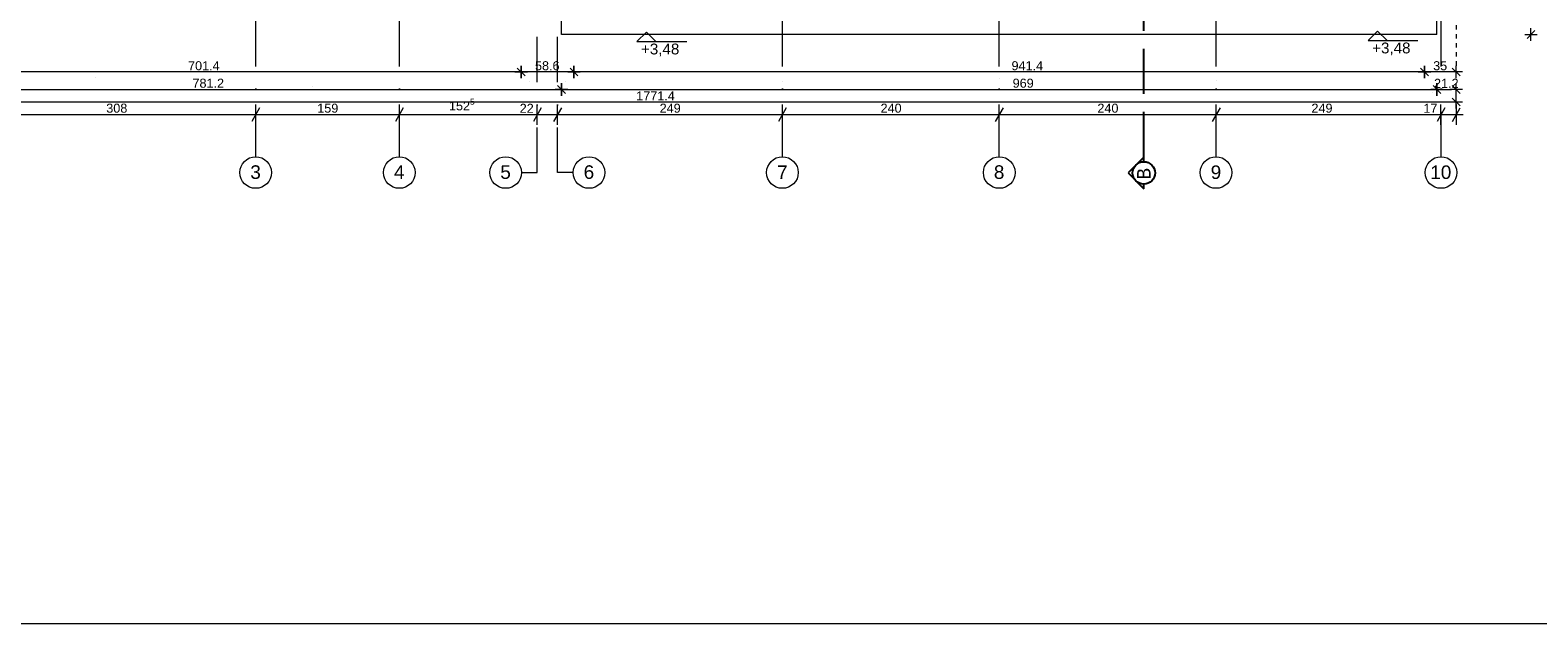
# Model space of a CAD drawing. Header units: millimetres. Extents: x 2015591 to 2056676, y -1574705 to -1544755.
# Tile 2 of 11: x 2025701 to 2042388, y -1574705 to -1568134. Entities that reach past the tile are written whole.
import ezdxf

# ---------------------------------------------------------------- set-up
doc = ezdxf.new("R2010")
doc.units = ezdxf.units.MM
doc.header["$MEASUREMENT"] = 0
for name, pattern in [('OSIE', [1000, 500, -250, 0, -250]), ('Przerywana', [100, 50, -50]), ('Przerywana DŁUGA', [700, 500, -200])]:
    doc.linetypes.add(name, pattern=pattern)
for name, color, linetype, lineweight in [('a___cienka___0.15_Nr_pióra__1', 7, 'Continuous', 0), ('a___wymiary_Nr_pióra__46', 7, 'Continuous', 5), ('Defpoints_Nr_pióra__46', 7, 'Continuous', 5), ('PRZEKROJE DACH_Nr_pióra__5', 7, 'Continuous', 25), ('Wymiarowanie - Poziomy_Nr_pióra__1', 7, 'Continuous', 0), ('Wymiarowanie_Nr_pióra__1', 7, 'Continuous', 0)]:
    doc.layers.add(name, color=color, linetype=linetype, lineweight=lineweight)
for name, color, linetype, lineweight, true_color in [('Linie PT_Nr_pióra__3', 7, 'Continuous', 18, 0x008200), ('OSIE_Nr_pióra__11', 7, 'Continuous', 5, 0x6d6d6d), ('OSIE_Nr_pióra__2', 7, 'Continuous', 15, 0x0322fc)]:
    doc.layers.add(name, color=color, linetype=linetype, lineweight=lineweight, true_color=true_color)
doc.layers.add('PRZEKROJE DACH', color=7, linetype='Continuous')
doc.layers.add('Wymiarowanie', color=7, linetype='Continuous')
doc.styles.add('GENERATED_STYLE_1', font='txt')
doc.styles.add('GENERATED_STYLE_2', font='txt')
doc.dimstyles.new('GENERATED_STYLE__1', dxfattribs={"dimtxt": 100, "dimasz": 114, "dimexe": 0.18, "dimexo": 0, "dimgap": 0.09, "dimtad": 1, "dimtih": 1, "dimtoh": 1, "dimdec": 0, "dimlfac": 0.1, "dimzin": 0, "dimdsep": 46, "dimtxsty": 'GENERATED_STYLE_1', "dimblk": 'ARROWHEAD_2', "dimblk1": 'ARROWHEAD_2', "dimblk2": 'ARROWHEAD_2', "dimcen": 0.09, "dimclrd": 7, "dimclre": 7, "dimclrt": 7, "dimadec": 4, "dimazin": 0, "dimtfac": 1, "dimtdec": 4, "dimtmove": 0, "dimatfit": 3, "dimfxl": 0, "dimtolj": 1, "dimtzin": 0, "dimarcsym": 0})

# ---------------------------------------------------------------- blocks, each defined once
blk = doc.blocks.new('*D4', base_point=(1682720, -1237567))
at = {"layer": 'Wymiarowanie_Nr_pióra__1', "linetype": 'Continuous'}
for p, q in [((2025160, -1568994), (2025074, -1569144)), ((2025117, -1569182), (2025117, -1568957)), ((2025117, -1569069), (2028197, -1569069)), ((2028240, -1568994), (2028154, -1569144)), ((2028197, -1569182), (2028197, -1568957))]:
    blk.add_line(p, q, dxfattribs=at)
at = {"layer": 'Wymiarowanie_Nr_pióra__1', "insert": (2026543, -1569049), "char_height": 100, "attachment_point": 7, "style": 'GENERATED_STYLE_1'}
blk.add_mtext('\\A1;{\\fArial|b0|i0|c238|p38;308}', dxfattribs=at)
blk = doc.blocks.new('ARROWHEAD_2')
at = {"color": 0, "linetype": 'Continuous', "lineweight": 0}
for p, q in [((0, 0), (-1, 0)), ((-0.38, -0.66), (0.38, 0.66))]:
    blk.add_line(p, q, dxfattribs=at)
blk = doc.blocks.new('*D5', base_point=(1682720, -1237567))
at = {"layer": 'Wymiarowanie_Nr_pióra__1', "linetype": 'Continuous'}
for p, q in [((2028240, -1568994), (2028154, -1569144)), ((2028197, -1569182), (2028197, -1568957)), ((2028197, -1569069), (2029787, -1569069)), ((2029830, -1568994), (2029743, -1569144)), ((2029787, -1569182), (2029787, -1568957))]:
    blk.add_line(p, q, dxfattribs=at)
at = {"layer": 'Wymiarowanie_Nr_pióra__1', "insert": (2028878, -1569049), "char_height": 100, "attachment_point": 7, "style": 'GENERATED_STYLE_1'}
blk.add_mtext('\\A1;{\\fArial|b0|i0|c238|p38;159}', dxfattribs=at)
blk = doc.blocks.new('*D6', base_point=(1682720, -1237567))
at = {"layer": 'Wymiarowanie_Nr_pióra__1', "linetype": 'Continuous'}
for p, q in [((2029830, -1568994), (2029743, -1569144)), ((2029787, -1569182), (2029787, -1568957)), ((2029787, -1569069), (2031314, -1569069)), ((2031357, -1568994), (2031271, -1569144)), ((2031314, -1569182), (2031314, -1568957))]:
    blk.add_line(p, q, dxfattribs=at)
at = {"layer": 'Wymiarowanie_Nr_pióra__1', "char_height": 100, "attachment_point": 7, "style": 'GENERATED_STYLE_1'}
for s, insert in [('\\A1;{\\fArial|b0|i0|c238|p38;152\\fArial|b0|i0|c238|p38;\\A1{\\H.66x;\\S5^  ;}}', (2030336, -1569051)), ('\\A1;{\\fArial|b0|i0|c238|p38;22}', (2031119, -1569049))]:
    blk.add_mtext(s, dxfattribs=dict(at, insert=insert))
blk = doc.blocks.new('*D7', base_point=(1682720, -1237567))
at = {"layer": 'Wymiarowanie_Nr_pióra__1', "linetype": 'Continuous'}
for p, q in [((2031357, -1568994), (2031271, -1569144)), ((2031314, -1569182), (2031314, -1568957)), ((2031314, -1569069), (2031536, -1569069)), ((2031580, -1568994), (2031493, -1569144)), ((2031536, -1569182), (2031536, -1568957))]:
    blk.add_line(p, q, dxfattribs=at)
blk = doc.blocks.new('*D8', base_point=(1682720, -1237567))
at = {"layer": 'Wymiarowanie_Nr_pióra__1', "linetype": 'Continuous'}
for p, q in [((2031580, -1568994), (2031493, -1569144)), ((2031536, -1569182), (2031536, -1568957)), ((2031536, -1569069), (2034026, -1569069)), ((2034070, -1568994), (2033983, -1569144)), ((2034026, -1569182), (2034026, -1568957))]:
    blk.add_line(p, q, dxfattribs=at)
at = {"layer": 'Wymiarowanie_Nr_pióra__1', "insert": (2032668, -1569049), "char_height": 100, "attachment_point": 7, "style": 'GENERATED_STYLE_1'}
blk.add_mtext('\\A1;{\\fArial|b0|i0|c238|p38;249}', dxfattribs=at)
blk = doc.blocks.new('*D9', base_point=(1682720, -1237567))
at = {"layer": 'Wymiarowanie_Nr_pióra__1', "linetype": 'Continuous'}
for p, q in [((2034070, -1568994), (2033983, -1569144)), ((2034026, -1569182), (2034026, -1568957)), ((2034026, -1569069), (2036427, -1569069)), ((2036470, -1568994), (2036383, -1569144)), ((2036427, -1569182), (2036427, -1568957))]:
    blk.add_line(p, q, dxfattribs=at)
at = {"layer": 'Wymiarowanie_Nr_pióra__1', "insert": (2035113, -1569049), "char_height": 100, "attachment_point": 7, "style": 'GENERATED_STYLE_1'}
blk.add_mtext('\\A1;{\\fArial|b0|i0|c238|p38;240}', dxfattribs=at)
blk = doc.blocks.new('*D10', base_point=(1682720, -1237567))
at = {"layer": 'Wymiarowanie_Nr_pióra__1', "linetype": 'Continuous'}
for p, q in [((2036470, -1568994), (2036383, -1569144)), ((2036427, -1569182), (2036427, -1568957)), ((2036427, -1569069), (2038827, -1569069)), ((2038870, -1568994), (2038783, -1569144)), ((2038827, -1569182), (2038827, -1568957))]:
    blk.add_line(p, q, dxfattribs=at)
at = {"layer": 'Wymiarowanie_Nr_pióra__1', "insert": (2037513, -1569049), "char_height": 100, "attachment_point": 7, "style": 'GENERATED_STYLE_1'}
blk.add_mtext('\\A1;{\\fArial|b0|i0|c238|p38;240}', dxfattribs=at)
blk = doc.blocks.new('*D11', base_point=(1682720, -1237567))
at = {"layer": 'Wymiarowanie_Nr_pióra__1', "linetype": 'Continuous'}
for p, q in [((2038870, -1568994), (2038783, -1569144)), ((2038827, -1569182), (2038827, -1568957)), ((2038827, -1569069), (2041316, -1569069)), ((2041360, -1568994), (2041273, -1569144)), ((2041316, -1569182), (2041316, -1568957))]:
    blk.add_line(p, q, dxfattribs=at)
at = {"layer": 'Wymiarowanie_Nr_pióra__1', "char_height": 100, "attachment_point": 7, "style": 'GENERATED_STYLE_1'}
for s, insert in [('\\A1;{\\fArial|b0|i0|c238|p38;249}', (2039882, -1569049)), ('\\A1;{\\fArial|b0|i0|c238|p38;17}', (2041121, -1569049))]:
    blk.add_mtext(s, dxfattribs=dict(at, insert=insert))
blk = doc.blocks.new('*D12', base_point=(1682720, -1237567))
at = {"layer": 'Wymiarowanie_Nr_pióra__1', "linetype": 'Continuous'}
for p, q in [((2041360, -1568994), (2041273, -1569144)), ((2041316, -1569182), (2041316, -1568957)), ((2041316, -1569069), (2041487, -1569069)), ((2041443, -1569144), (2041530, -1568994)), ((2041487, -1569182), (2041487, -1568957)), ((2041487, -1569069), (2041560, -1569069))]:
    blk.add_line(p, q, dxfattribs=at)
blk = doc.blocks.new('Płaszczyzna odcinająca_1', base_point=(2038027, -1569715))
at = {"layer": 'PRZEKROJE DACH_Nr_pióra__5', "linetype": 'Przerywana DŁUGA'}
blk.add_line((2038027, -1569540), (2038027, -1550586), dxfattribs=at)
at = {"layer": 'PRZEKROJE DACH_Nr_pióra__5', "linetype": 'Continuous'}
for p, q in [((2038027, -1569540), (2037852, -1569715)), ((2038027, -1569591), (2038027, -1569540)), ((2037852, -1569715), (2038027, -1569890)), ((2038027, -1569890), (2038027, -1569839))]:
    blk.add_line(p, q, dxfattribs=at)
blk.add_circle((2038027, -1569715), 124, dxfattribs=at)
at = {"layer": 'PRZEKROJE DACH_Nr_pióra__5', "insert": (2038102, -1569787), "char_height": 150, "attachment_point": 7, "rotation": 90, "style": 'GENERATED_STYLE_2'}
blk.add_mtext('\\A1;{\\fLucida Console|b0|i0|c238|p53;B}', dxfattribs=at)

msp = doc.modelspace()

# ---------------------------------------------------------------- linework, layer by layer
at = {"layer": 'a___cienka___0.15_Nr_pióra__1', "linetype": 'Continuous'}
for p, q in [((2031581.7, -1568180.9), (2031581.7, -1567455.9)), ((2041271.7, -1568180.9), (2041271.7, -1567455.9)), ((2041271.7, -1568180.9), (2031581.7, -1568180.9))]:
    msp.add_line(p, q, dxfattribs=at)
at = {"layer": 'a___wymiary_Nr_pióra__46', "linetype": 'Continuous'}
for p, q in [((2042311.9, -1568250.6), (2042311.9, -1568111.3)), ((2042242.2, -1568180.9), (2042381.6, -1568180.9)), ((2031084, -1568596.9), (2024169.9, -1568596.9)), ((2031064.3, -1568596.9), (2031203.7, -1568596.9)), ((2031203.7, -1568596.9), (2031064.3, -1568596.9)), ((2031134, -1568527.2), (2031134, -1568666.6)), ((2031134, -1568666.6), (2031134, -1568527.2)), ((2031669.9, -1568596.9), (2031184, -1568596.9)), ((2031650.2, -1568596.9), (2031789.6, -1568596.9)), ((2031789.6, -1568596.9), (2031650.2, -1568596.9)), ((2031719.9, -1568527.2), (2031719.9, -1568666.6)), ((2031719.9, -1568666.6), (2031719.9, -1568527.2)), ((2041083.6, -1568596.9), (2031769.9, -1568596.9)), ((2041063.9, -1568596.9), (2041203.3, -1568596.9)), ((2041203.3, -1568596.9), (2041063.9, -1568596.9)), ((2041133.6, -1568527.2), (2041133.6, -1568666.6)), ((2041133.6, -1568666.6), (2041133.6, -1568527.2)), ((2041433.6, -1568596.9), (2041183.6, -1568596.9)), ((2041553.3, -1568596.9), (2041413.9, -1568596.9)), ((2041483.6, -1568666.6), (2041483.6, -1568527.2)), ((2031581.7, -1568859.8), (2031581.7, -1568720.4)), ((2031581.7, -1568720.4), (2031581.7, -1568859.8)), ((2041271.7, -1568859.8), (2041271.7, -1568720.4)), ((2041271.7, -1568720.4), (2041271.7, -1568859.8)), ((2041483.6, -1568859.8), (2041483.6, -1568720.4)), ((2023819.9, -1568790.1), (2031531.7, -1568790.1)), ((2041433.6, -1568929.7), (2023819.9, -1568929.7)), ((2031651.4, -1568790.1), (2031512, -1568790.1)), ((2031512, -1568790.1), (2031651.4, -1568790.1)), ((2031631.7, -1568790.1), (2041221.7, -1568790.1)), ((2041341.4, -1568790.1), (2041202, -1568790.1)), ((2041202, -1568790.1), (2041341.4, -1568790.1)), ((2041321.7, -1568790.1), (2041433.6, -1568790.1)), ((2041553.3, -1568790.1), (2041413.9, -1568790.1)), ((2041553.3, -1568929.7), (2041413.9, -1568929.7)), ((2041483.6, -1568999.4), (2041483.6, -1568860.1))]:
    msp.add_line(p, q, dxfattribs=at)
at = {"layer": 'a___wymiary_Nr_pióra__46', "linetype": 'Continuous', "flags": 128}
for points in [[(2042268.1, -1568224.7), (2042355.7, -1568137.1)], [(2031090.2, -1568553.1), (2031177.8, -1568640.7)], [(2031177.8, -1568640.7), (2031090.2, -1568553.1)], [(2031676.1, -1568553.1), (2031763.7, -1568640.7)], [(2031763.7, -1568640.7), (2031676.1, -1568553.1)], [(2041089.8, -1568553.1), (2041177.4, -1568640.7)], [(2041177.4, -1568640.7), (2041089.8, -1568553.1)], [(2041527.4, -1568640.7), (2041439.8, -1568553.1)], [(2031625.5, -1568833.9), (2031537.9, -1568746.3)], [(2031537.9, -1568746.3), (2031625.5, -1568833.9)], [(2041315.5, -1568833.9), (2041227.9, -1568746.3)], [(2041227.9, -1568746.3), (2041315.5, -1568833.9)], [(2041527.4, -1568833.9), (2041439.8, -1568746.3)], [(2041527.4, -1568973.5), (2041439.8, -1568885.9)]]:
    msp.add_lwpolyline(points, dxfattribs=at)
at = {"layer": 'Defpoints_Nr_pióra__46', "linetype": 'Continuous'}
for p, q in [((2031934.8, -1568180.9), (2031934.3, -1568180.9)), ((2041049, -1568180.9), (2041048.5, -1568180.9)), ((2042311.9, -1568180.9), (2042311.4, -1568180.9)), ((2031134, -1568596.9), (2031133.5, -1568596.9)), ((2031719.9, -1568596.9), (2031719.4, -1568596.9)), ((2041133.6, -1568596.9), (2041133.1, -1568596.9)), ((2026427.2, -1568653.1), (2026426.7, -1568653.1)), ((2026427.2, -1568653.1), (2026426.7, -1568653.1)), ((2028827.2, -1568755.1), (2028826.7, -1568755.1)), ((2028827.2, -1568755.1), (2028826.7, -1568755.1)), ((2031227.2, -1568697.6), (2031226.7, -1568697.6)), ((2031227.2, -1568697.6), (2031226.7, -1568697.6)), ((2031627.2, -1568697.6), (2031626.7, -1568697.6)), ((2031627.2, -1568697.6), (2031626.7, -1568697.6)), ((2034027.2, -1568704.5), (2034026.7, -1568704.5)), ((2034027.2, -1568704.5), (2034026.7, -1568704.5)), ((2036427.2, -1568665.8), (2036426.7, -1568665.8)), ((2036427.2, -1568665.8), (2036426.7, -1568665.8)), ((2038827.2, -1568691.6), (2038826.7, -1568691.6)), ((2038827.2, -1568691.6), (2038826.7, -1568691.6)), ((2031581.7, -1568790.1), (2031581.2, -1568790.1)), ((2041227.2, -1568820.6), (2041226.7, -1568820.6)), ((2041271.7, -1568790.1), (2041271.2, -1568790.1)), ((2041483.6, -1568790.1), (2041483.1, -1568790.1))]:
    msp.add_line(p, q, dxfattribs=at)
at = {"layer": 'Linie PT_Nr_pióra__3', "linetype": 'Continuous', "flags": 128}
msp.add_lwpolyline([(2015591, -1544755.4), (2056676.1, -1544755.4), (2056676.1, -1574705.4), (2015591, -1574705.4)], close=True, dxfattribs=at)
at = {"layer": 'OSIE_Nr_pióra__11', "linetype": 'Przerywana'}
msp.add_line((2041486.6, -1568527.2), (2041486.6, -1567310.9), dxfattribs=at)
at = {"layer": 'OSIE_Nr_pióra__2', "linetype": 'OSIE'}
for p, q in [((2031313.9, -1569709.8), (2031313.9, -1550406.9)), ((2031536.4, -1569709.8), (2031536.4, -1550406.9)), ((2028196.9, -1569534.8), (2028196.9, -1550581.9)), ((2034026.4, -1569534.8), (2034026.4, -1550581.9)), ((2036426.5, -1569534.8), (2036426.5, -1550581.9)), ((2038826.5, -1569534.8), (2038826.5, -1550581.9)), ((2041316.4, -1569534.8), (2041316.4, -1550581.9)), ((2029786.7, -1569534.8), (2029786.7, -1565970)), ((2031138.9, -1569709.8), (2031313.9, -1569709.8)), ((2031711.4, -1569709.8), (2031536.4, -1569709.8))]:
    msp.add_line(p, q, dxfattribs=at)
at = {"layer": 'OSIE_Nr_pióra__2', "linetype": 'Continuous'}
for centre in [(2028196.9, -1569709.8), (2029786.7, -1569709.8), (2030963.9, -1569709.8), (2031886.4, -1569709.8), (2034027.2, -1569709.8), (2036426.5, -1569709.8), (2038826.5, -1569709.8), (2041316.4, -1569709.8)]:
    msp.add_circle(centre, 175, dxfattribs=at)
at = {"layer": 'Wymiarowanie - Poziomy_Nr_pióra__1', "linetype": 'Continuous'}
for p, q in [((2032416.8, -1568259.6), (2032968.1, -1568259.6)), ((2040509.5, -1568248.1), (2041060.9, -1568248.1))]:
    msp.add_line(p, q, dxfattribs=at)
at = {"layer": 'Wymiarowanie - Poziomy_Nr_pióra__1', "linetype": 'Continuous', "flags": 128}
for points in [[(2032416.8, -1568259.6), (2032521.2, -1568155.2), (2032625.7, -1568259.6)], [(2040509.5, -1568248.1), (2040614, -1568143.7), (2040718.4, -1568248.1)]]:
    msp.add_lwpolyline(points, dxfattribs=at)

# ---------------------------------------------------------------- block references
at = {"layer": 'PRZEKROJE DACH'}
msp.add_blockref('Płaszczyzna odcinająca_1', (2038026.7, -1569714.8), dxfattribs=at)

# ---------------------------------------------------------------- texts
at = {"layer": 'a___wymiary_Nr_pióra__46', "linetype": 'Continuous', "char_height": 100, "attachment_point": 9, "style": 'GENERATED_STYLE_1'}
for s, insert in [('\\A1;{\\fArial|b0|i0|c238|p38;701.4}', (2027797.9, -1568579.3)), ('\\A1;{\\fArial|b0|i0|c238|p38;58.6}', (2031560, -1568579.3)), ('\\A1;{\\fArial|b0|i0|c238|p38;941.4}', (2036912, -1568579.3)), ('\\A1;{\\fArial|b0|i0|c238|p38;35}', (2041384.5, -1568579.3)), ('\\A1;{\\fArial|b0|i0|c238|p38;781.2}', (2027846.8, -1568772.4)), ('\\A1;{\\fArial|b0|i0|c238|p38;969}', (2036808.2, -1568772.4)), ('\\A1;{\\fArial|b0|i0|c238|p38;21.2}', (2041510.7, -1568772.5)), ('\\A1;{\\fArial|b0|i0|c238|p38;1771.4}', (2032835.6, -1568912.1))]:
    msp.add_mtext(s, dxfattribs=dict(at, insert=insert))
at = {"layer": 'OSIE_Nr_pióra__2', "linetype": 'Continuous', "char_height": 150, "attachment_point": 6, "style": 'GENERATED_STYLE_1'}
for s, insert in [('\\A1;{\\fArial|b0|i0|c238|p38;3}', (2028253.8, -1569706.2)), ('\\A1;{\\fArial|b0|i0|c238|p38;4}', (2029843.6, -1569704.9)), ('\\A1;{\\fArial|b0|i0|c238|p38;5}', (2031020.8, -1569706.2)), ('\\A1;{\\fArial|b0|i0|c238|p38;6}', (2031943.3, -1569705.9)), ('\\A1;{\\fArial|b0|i0|c238|p38;7}', (2034084.2, -1569705.9)), ('\\A1;{\\fArial|b0|i0|c238|p38;8}', (2036483.5, -1569706.2)), ('\\A1;{\\fArial|b0|i0|c238|p38;9}', (2038883.5, -1569707.4)), ('\\A1;{\\fArial|b0|i0|c238|p38;10}', (2041430.2, -1569707.4))]:
    msp.add_mtext(s, dxfattribs=dict(at, insert=insert))
at = {"layer": 'Wymiarowanie - Poziomy_Nr_pióra__1', "linetype": 'Continuous', "char_height": 120, "attachment_point": 7, "style": 'GENERATED_STYLE_1'}
for insert in [(2032461.6, -1568425), (2040554.3, -1568413.5)]:
    msp.add_mtext('\\A1;{\\fArial|b0|i0|c238|p38;+3,48}', dxfattribs=dict(at, insert=insert))

# ---------------------------------------------------------------- dimensions: what is measured, and where the dimension line sits
at = {"layer": 'Wymiarowanie', "linetype": 'Continuous'}
for base, p1, p2, picture, middle in [((2041486.6, -1569069.4), (2041316.4, -1569534.8), (2041486.6, -1567310.9), '*D12', (2041197.1, -1568999.4)), ((2031313.9, -1569069.4), (2029786.7, -1569534.8), (2031313.9, -1569709.8), '*D6', (2030549.5, -1568999.4)), ((2028196.9, -1569069.4), (2025116.9, -1569534.8), (2028196.9, -1569534.8), '*D4', (2026656.9, -1568999.4)), ((2029786.7, -1569069.4), (2028196.9, -1569534.8), (2029786.7, -1569534.8), '*D5', (2028991.8, -1568999.4)), ((2034026.4, -1569069.4), (2031536.4, -1569709.8), (2034026.4, -1569534.8), '*D8', (2032781.4, -1568999.4)), ((2036426.5, -1569069.4), (2034026.4, -1569534.8), (2036426.5, -1569534.8), '*D9', (2035226.5, -1568999.4)), ((2038826.5, -1569069.4), (2036426.5, -1569534.8), (2038826.5, -1569534.8), '*D10', (2037626.5, -1568999.4)), ((2041316.4, -1569069.4), (2038826.5, -1569534.8), (2041316.4, -1569534.8), '*D11', (2039995.6, -1568999.4)), ((2031536.4, -1569069.4), (2031313.9, -1569709.8), (2031536.4, -1569709.8), '*D7', (2031194.7, -1568999.4))]:
    dim = msp.add_linear_dim(base=base, p1=p1, p2=p2, dimstyle='GENERATED_STYLE__1', dxfattribs=at)
    dim.commit()
    dim.dimension.update_dxf_attribs({"geometry": picture, "text_midpoint": middle, "dimtype": 160})

doc.saveas('drawing.dxf')
